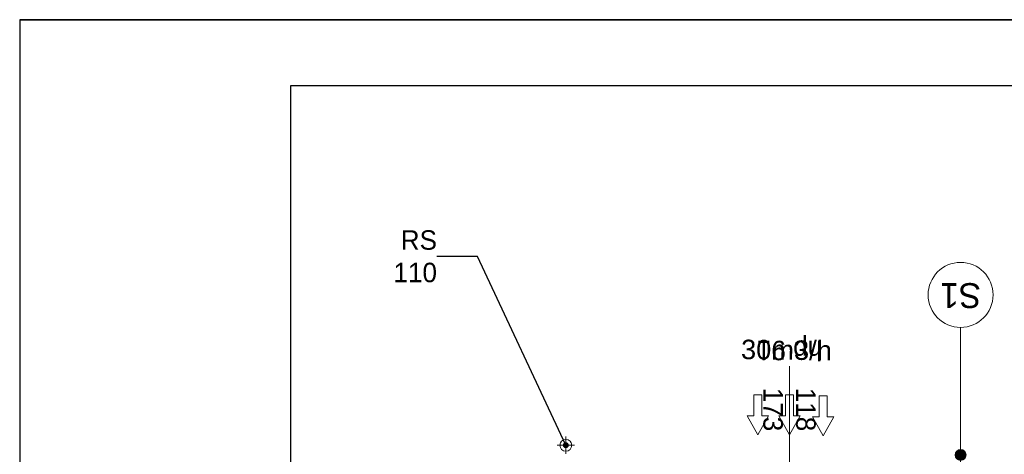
# Model space of a CAD drawing. Header units: millimetres. Extents: x -17429 to 155243, y -2908 to 188569.
# Tile 64 of 113: x -15802 to -6713, y 103252 to 107267. Entities that reach past the tile are written whole.
import ezdxf

# ---------------------------------------------------------------- set-up
doc = ezdxf.new("R2010")
doc.units = ezdxf.units.MM
doc.header["$MEASUREMENT"] = 0
doc.layers.get('0').update_dxf_attribs({"lineweight": 5})
for name, color, linetype in [('#opisy', 7, 'Continuous'), ('#podkład', 252, 'Continuous'), ('_TABELA', 7, 'Continuous'), ('Arch opisy', 252, 'Continuous')]:
    doc.layers.add(name, color=color, linetype=linetype)
for name, color, linetype, lineweight in [('Arch opisy_Nr_Pióra__1', 252, 'Continuous', 25), ('Arch opisy_Nr_Pióra__21', 252, 'Continuous', 13), ('INWENT ODWODNIENIE_Nr_Pióra__21', 252, 'Continuous', 13), ('INWENT OPISY_Nr_Pióra__21', 252, 'Continuous', 13)]:
    doc.layers.add(name, color=color, linetype=linetype, lineweight=lineweight)
doc.styles.add('ARIAL', font='arial.ttf', dxfattribs={"width": 0.75})
doc.styles.add('GENERATED_STYLE_2', font='txt')
doc.styles.add('GENERATED_STYLE_4', font='txt')
doc.dimstyles.new('GENERATED_STYLE__6', dxfattribs={"dimtxt": 0.18, "dimasz": 109.44, "dimexe": 0.18, "dimexo": 0.0625, "dimgap": 0.09, "dimtad": 0, "dimtih": 1, "dimtoh": 1, "dimdec": 4, "dimzin": 0, "dimdsep": 46, "dimcen": 0.09, "dimadec": 0, "dimazin": 0, "dimtfac": 1, "dimtdec": 4, "dimtmove": 0, "dimatfit": 3, "dimldrblk": 'ARROWHEAD_11', "dimfxl": 1, "dimtolj": 1, "dimtzin": 0, "dimarcsym": 0})

# ---------------------------------------------------------------- blocks, each defined once
blk = doc.blocks.new('Linia_108', base_point=(-7116.6, 103245.9))
at = {"layer": 'Arch opisy_Nr_Pióra__21', "linetype": 'Continuous'}
blk.add_line((-7116.6, 103245.9), (-7116.6, 104424.9), dxfattribs=at)
blk.add_circle((-7116.6, 104724.9), 300, dxfattribs=at)
blk = doc.blocks.new('Linia_109', base_point=(-7116.6, 102595.9))
at = {"layer": 'Arch opisy_Nr_Pióra__21', "linetype": 'Continuous'}
for points in [[(-7066.6, 103245.9), (-7070.4, 103265), (-7081.2, 103281.2), (-7097.4, 103292.1), (-7116.6, 103295.9), (-7135.7, 103292.1), (-7151.9, 103281.2), (-7162.8, 103265), (-7166.6, 103245.9), (-7162.8, 103226.7), (-7151.9, 103210.5), (-7135.7, 103199.7), (-7116.6, 103195.9), (-7097.4, 103199.7), (-7081.2, 103210.5), (-7070.4, 103226.7)], [(-7066.6, 102595.9), (-7070.4, 102615), (-7081.2, 102631.2), (-7097.4, 102642), (-7116.6, 102645.9), (-7135.7, 102642), (-7151.9, 102631.2), (-7162.8, 102615), (-7166.6, 102595.9), (-7162.8, 102576.7), (-7151.9, 102560.5), (-7135.7, 102549.7), (-7116.6, 102545.9), (-7097.4, 102549.7), (-7081.2, 102560.5), (-7070.4, 102576.7)]]:
    blk.add_hatch(color=256, dxfattribs=at).paths.add_polyline_path(points, flags=0)
blk.add_line((-7116.6, 102645.9), (-7116.6, 103195.9), dxfattribs=at)
for centre in [(-7116.6, 103245.9), (-7116.6, 102595.9)]:
    blk.add_circle(centre, 50, dxfattribs=at)
blk = doc.blocks.new('ARROWHEAD_11')
at = {"color": 0, "linetype": 'Continuous', "lineweight": 0}
blk.add_line((0, 0), (-1, 0), dxfattribs=at)
at = {"color": 0, "linetype": 'Continuous', "lineweight": 0, "const_width": 0.25, "flags": 128}
blk.add_lwpolyline([(-0.125, 0, 1), (0.125, 0, 1)], format="xyb", close=True, dxfattribs=at)
blk = doc.blocks.new('gfgf')
at = {"layer": '_TABELA', "color": 7}
for p, q in [((41197.7, 148063.5), (-15802.3, 148063.5)), ((-15802.3, 148063.5), (-15802.3, 118363.5)), ((40597.7, 147453.5), (-13302.3, 147453.5)), ((-13302.3, 147453.5), (-13302.3, 118973.5))]:
    blk.add_line(p, q, dxfattribs=at)
blk = doc.blocks.new('E210168')
at = {"color": 7, "lineweight": 13}
for p, q in [((19.41, 19.75), (19.41, 13.6)), ((19.41, 19.75), (36.98, 9.88)), ((19.41, 0), (36.98, 9.88)), ((19.41, 6.15), (19.41, 0))]:
    blk.add_line(p, q, dxfattribs=at)
blk.add_lwpolyline([(19.41, 13.6), (0, 13.6), (0, 6.15), (19.41, 6.15)], dxfattribs=at)
blk = doc.blocks.new('parter')
at = {"layer": 'INWENT ODWODNIENIE_Nr_Pióra__21', "color": 252, "linetype": 'Continuous'}
for p, q in [((-10760.9, 103415.9), (-10760.9, 103255.9)), ((-10840.9, 103335.9), (-10680.9, 103335.9))]:
    blk.add_line(p, q, dxfattribs=at)
blk.add_circle((-10760.9, 103335.9), 55, dxfattribs=at)
at = {"layer": 'INWENT OPISY_Nr_Pióra__21', "color": 252, "linetype": 'Continuous'}
blk.add_line((-8695.9, 103095.9), (-8695.9, 104065.9), dxfattribs=at)
at = {"layer": 'Arch opisy', "color": 252, "linetype": 'Continuous'}
for name, p in [('Linia_108', (-7116.6, 103245.9)), ('Linia_109', (-7116.6, 102595.9))]:
    blk.add_blockref(name, p, dxfattribs=at)
at = {"layer": 'Arch opisy_Nr_Pióra__1', "color": 252, "linetype": 'Continuous', "insert": (-7116.6, 104603.5), "char_height": 230, "attachment_point": 2, "rotation": 180, "style": 'GENERATED_STYLE_4'}
blk.add_mtext('{S1}', dxfattribs=at)
at = {"layer": 'INWENT OPISY_Nr_Pióra__21', "color": 252, "linetype": 'Continuous', "insert": (-11950.3, 105080.6), "char_height": 180, "width": 692.895, "attachment_point": 6, "style": 'GENERATED_STYLE_4'}
blk.add_mtext('{RS 110}', dxfattribs=at)
at = {"layer": 'INWENT OPISY_Nr_Pióra__21', "color": 252, "linetype": 'Continuous', "insert": (-8695.9, 104121.1), "char_height": 180, "attachment_point": 2, "rotation": 180, "style": 'GENERATED_STYLE_2'}
blk.add_mtext('{hp 91}', dxfattribs=at)
at = {"layer": 'INWENT OPISY_Nr_Pióra__21', "color": 252, "linetype": 'Continuous', "insert": (-8454.7, 103665.9), "char_height": 180, "width": 1346.334, "attachment_point": 2, "rotation": 270, "line_spacing_factor": 1.008452, "style": 'GENERATED_STYLE_2'}
blk.add_mtext('{118\\P173}', dxfattribs=at)
at = {"layer": 'INWENT OPISY_Nr_Pióra__21', "color": 252, "linetype": 'Continuous', "annotation_type": 0, "has_hookline": 1, "hookline_direction": 1, "text_width": 394.3}
blk.add_leader([(-10760.9, 103335.9), (-11575.3, 105080.6), (-11950.2, 105080.6)], dimstyle='GENERATED_STYLE__6', dxfattribs=at)

msp = doc.modelspace()

# ---------------------------------------------------------------- linework, layer by layer
at = {"layer": '_TABELA', "color": 7}
msp.add_line((-15802.3, 107267.3), (26197.7, 107267.3), dxfattribs=at)

# ---------------------------------------------------------------- block references
at = {"layer": '#podkład'}
msp.add_blockref('parter', (0, 0), dxfattribs=at)
msp.add_blockref('gfgf', (0, -40796.1))
at = {"color": 7, "lineweight": 5, "xscale": 10, "yscale": 10, "zscale": 10, "rotation": 270.0966492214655}
for p in [(-9087, 103801.9), (-8794.6, 103802.4), (-8484.9, 103792.6)]:
    msp.add_blockref('E210168', p, dxfattribs=at)

# ---------------------------------------------------------------- texts
at = {"layer": '#opisy', "color": 7, "lineweight": 0, "style": 'ARIAL'}
msp.add_text('30m3/h', height=180, rotation=359.21724, dxfattribs=at).set_placement((-9144.9, 104131.8, 139.7))

doc.saveas('drawing.dxf')
